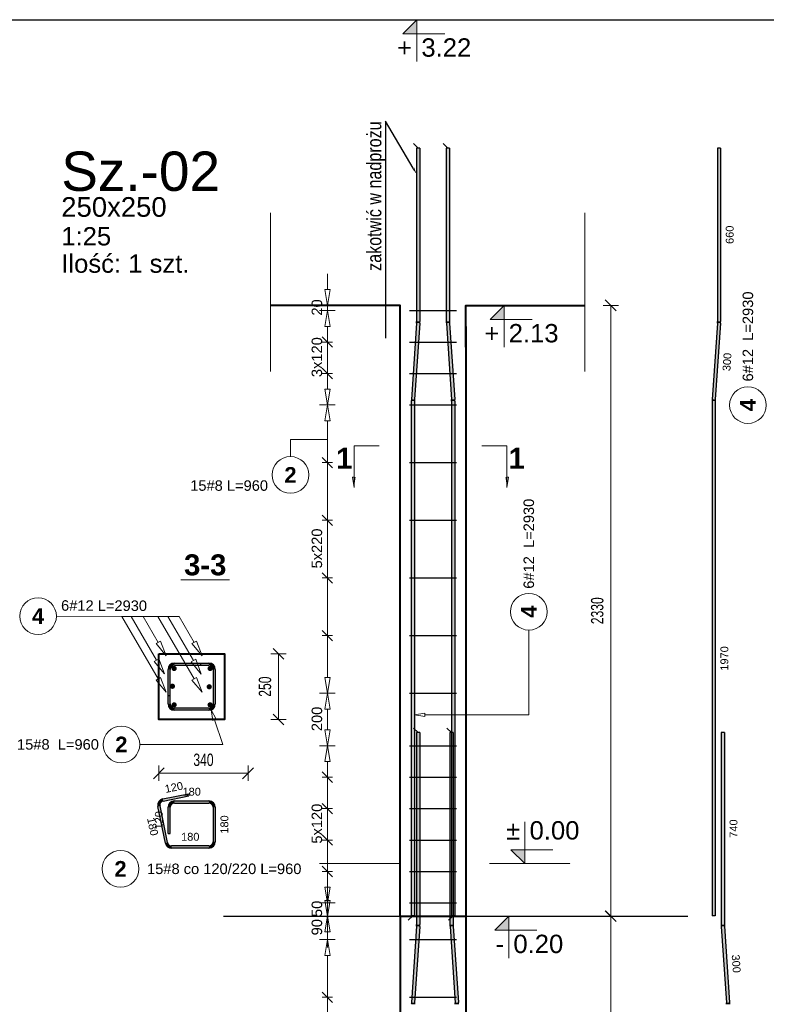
# Model space of a CAD drawing. Extents: x 3922 to 466978, y -142912 to 64503.
# Tile 6 of 62: x 378330 to 381177, y -127179 to -123422. Entities that reach past the tile are written whole.
import ezdxf
from ezdxf import colors
from ezdxf.entities.mleader import LeaderData, LeaderLine
from ezdxf.enums import TextEntityAlignment as Align
from ezdxf.math import Vec2, Vec3

# ---------------------------------------------------------------- set-up
doc = ezdxf.new("R2010")
doc.units = 0
doc.header["$LTSCALE"] = 10
doc.header["$MEASUREMENT"] = 0
doc.linetypes.add('HIDDEN', pattern=[0.375, 0.25, -0.125])
for name, color, linetype, lineweight in [('P-Linia3', 6, 'Continuous', 60), ('P-Opis', 1, 'Continuous', 18), ('P-Przerywana', 13, 'HIDDEN', 9), ('P-Wymiar', 254, 'Continuous', 9), ('RCAD_deskowanie', 3, 'Continuous', 40)]:
    doc.layers.add(name, color=color, linetype=linetype, lineweight=lineweight)
for name, color, linetype in [('RCAD_kształt pręta', 7, 'Continuous'), ('RCAD_opis kształtu pręta', 7, 'Continuous'), ('RCAD_opis rozkładu', 7, 'Continuous'), ('RCAD_pręt wyrzucony', 130, 'Continuous'), ('RCAD_pręty punktowe', 7, 'Continuous'), ('RCAD_rozkład pręta', 7, 'Continuous'), ('RCAD_symbole graficzne', 7, 'Continuous')]:
    doc.layers.add(name, color=color, linetype=linetype)
doc.styles.add('_Fd Opis', font='arial.ttf')
doc.styles.add('ROMANS', font='arial.ttf', dxfattribs={"width": 0.7})
doc.styles.add('style1', font='arial.ttf')
doc.styles.add('style3', font='arialbd.ttf')
doc.styles.add('style5', font='arialbd.ttf')
doc.dimstyles.new('A25', dxfattribs={"dimscale": 27, "dimtxt": 1.75, "dimasz": 0.06, "dimexe": 0, "dimexo": 0, "dimgap": 1, "dimtad": 1, "dimdec": 4, "dimrnd": 0.1, "dimdsep": 46, "dimtxsty": 'ROMANS', "dimblk": '[[[[[[[[', "dimcen": 2, "dimdle": 2, "dimse1": 1, "dimse2": 1, "dimclrd": 256, "dimclrt": 1, "dimadec": 0, "dimazin": 0, "dimtfac": 1, "dimtdec": 4, "dimtix": 1, "dimtmove": 2, "dimatfit": 3, "dimldrblk": '[[[[[[[[', "dimfxl": 0, "dimtvp": 0.6, "dimtolj": 1, "dimlwd": -1, "dimarcsym": 0})

# ---------------------------------------------------------------- blocks, each defined once
blk = doc.blocks.new('[[[[[[[[')
at = {"layer": 'P-Wymiar'}
for p, q in [((-12.7, -12.7), (12.7, 12.7)), ((0, 0), (-4.6, 0)), ((0, 18), (0, -18))]:
    blk.add_line(p, q, dxfattribs=at)
blk = doc.blocks.new('*D363')
at = {"layer": 'Defpoints', "color": 0, "transparency": 16777216}
for p in [(379088.9, -125841.6), (379316.4, -125841.6), (379088.9, -126091.6)]:
    blk.add_point(p, dxfattribs=at)
at = {"layer": 'P-Wymiar', "transparency": 16777216}
blk.add_line((379316.4, -126090), (379316.4, -125843.3), dxfattribs=at)
at = {"layer": 'P-Wymiar', "transparency": 16777216, "xscale": 1.62, "yscale": 1.62, "zscale": 1.62}
for p, rotation in [((379316.4, -125841.6), 90), ((379316.4, -126091.6), 270)]:
    blk.add_blockref('[[[[[[[[', p, dxfattribs=dict(at, rotation=rotation))
at = {"layer": 'P-Wymiar', "color": 1, "transparency": 16777216, "insert": (379265.3, -125966.6), "char_height": 47.25, "attachment_point": 5, "rotation": 90, "style": 'ROMANS'}
blk.add_mtext('\\A1;250', dxfattribs=at)
blk = doc.blocks.new('*D364')
at = {"layer": 'Defpoints', "color": 0, "transparency": 16777216}
for p in [(378860.6, -126001.6), (379200.6, -126001.6), (379200.6, -126297.2)]:
    blk.add_point(p, dxfattribs=at)
at = {"layer": 'P-Wymiar', "transparency": 16777216}
blk.add_line((378862.2, -126297.2), (379199, -126297.2), dxfattribs=at)
at = {"layer": 'P-Wymiar', "transparency": 16777216, "xscale": 1.62, "yscale": 1.62, "zscale": 1.62, "rotation": 180}
blk.add_blockref('[[[[[[[[', (378860.6, -126297.2), dxfattribs=at)
at = {"layer": 'P-Wymiar', "transparency": 16777216, "xscale": 1.62, "yscale": 1.62, "zscale": 1.62}
blk.add_blockref('[[[[[[[[', (379200.6, -126297.2), dxfattribs=at)
at = {"layer": 'P-Wymiar', "color": 1, "transparency": 16777216, "insert": (379030.6, -126246.1), "char_height": 47.25, "attachment_point": 5, "style": 'ROMANS'}
blk.add_mtext('\\A1;340', dxfattribs=at)
blk = doc.blocks.new('*D365')
at = {"layer": 'Defpoints', "color": 0, "transparency": 16777216}
for p in [(380260.4, -124512), (380583.7, -126842), (380583.7, -126842)]:
    blk.add_point(p, dxfattribs=at)
at = {"layer": 'P-Wymiar', "transparency": 16777216}
blk.add_line((380583.7, -124513.6), (380583.7, -126840.4), dxfattribs=at)
at = {"layer": 'P-Wymiar', "transparency": 16777216, "xscale": 1.62, "yscale": 1.62, "zscale": 1.62}
for p, rotation in [((380583.7, -124512), 90), ((380583.7, -126842), 270)]:
    blk.add_blockref('[[[[[[[[', p, dxfattribs=dict(at, rotation=rotation))
at = {"layer": 'P-Wymiar', "color": 1, "transparency": 16777216, "insert": (380532.5, -125677), "char_height": 47.25, "attachment_point": 5, "rotation": 90, "style": 'ROMANS'}
blk.add_mtext('\\A1;2330', dxfattribs=at)
blk = doc.blocks.new('*D477')
at = {"layer": 'Defpoints', "color": 0, "transparency": 16777216}
for p in [(380826, -126842), (380178.5, -129542), (380583.8, -129542)]:
    blk.add_point(p, dxfattribs=at)
at = {"layer": 'P-Wymiar', "transparency": 16777216}
blk.add_line((380583.8, -126843.6), (380583.8, -129540.4), dxfattribs=at)
at = {"layer": 'P-Wymiar', "transparency": 16777216, "xscale": 1.62, "yscale": 1.62, "zscale": 1.62}
for p, rotation in [((380583.8, -126842), 90), ((380583.8, -129542), 270)]:
    blk.add_blockref('[[[[[[[[', p, dxfattribs=dict(at, rotation=rotation))
at = {"layer": 'P-Wymiar', "color": 1, "transparency": 16777216, "insert": (380532.7, -128192), "char_height": 47.25, "attachment_point": 5, "rotation": 90, "style": 'ROMANS'}
blk.add_mtext('\\A1;2700', dxfattribs=at)

msp = doc.modelspace()

# ---------------------------------------------------------------- hatches: boundary and pattern name
at = {"layer": 'RCAD_kształt pręta'}
for points in [[(379843.55115, -123911.97622), (379855.55115, -123911.97622), (379855.55115, -124573.08136), (379843.55115, -124573.08136)], [(379956.61072, -123911.97622), (379968.61072, -123911.97622), (379968.61072, -124573.08136), (379956.61072, -124573.08136)], [(379843.34309, -124579.19763), (379855.31534, -124580.01314), (379835.47495, -124871.28657), (379823.50269, -124870.47107)], [(379956.84653, -124580.01314), (379968.81879, -124579.19763), (379988.65918, -124870.47107), (379976.68693, -124871.28657)], [(379823.26688, -124877.40284), (379835.26688, -124877.40284), (379835.26688, -126840.67669), (379823.26688, -126840.67669)], [(379976.89499, -124877.40284), (379988.89499, -124877.40284), (379988.89499, -126840.67669), (379976.89499, -126840.67669)], [(378919.57002, -125884.64691), (378919.57002, -125876.64691), (379051.57002, -125876.64691), (379051.57002, -125884.64691)], [(378919.57002, -125884.64691), (378919.57002, -125876.64691), (379019.57002, -125876.64691), (379019.57002, -125884.64691)], [(378903.57002, -126000.64691), (378895.57002, -126000.64691), (378895.57002, -125900.64691), (378903.57002, -125900.64691)], [(378903.57002, -126032.64691), (378895.57002, -126032.64691), (378895.57002, -125900.64691), (378903.57002, -125900.64691)], [(379067.57002, -125900.64691), (379075.57002, -125900.64691), (379075.57002, -126032.64691), (379067.57002, -126032.64691)], [(379051.57002, -126048.64691), (379051.57002, -126056.64691), (378919.57002, -126056.64691), (378919.57002, -126048.64691)], [(379843.55115, -126141.97767), (379855.55115, -126141.97767), (379855.55115, -126874.28789), (379843.55115, -126874.28789)], [(379970.58082, -126141.97767), (379982.58082, -126141.97767), (379982.58082, -126874.28789), (379970.58082, -126874.28789)], [(379843.34309, -126880.40416), (379855.31534, -126881.21966), (379835.47495, -127172.4931), (379823.50269, -127171.67759)], [(379970.81663, -126881.21966), (379982.78888, -126880.40416), (380002.62928, -127171.67759), (379990.65702, -127172.4931)]]:
    msp.add_hatch(color=4, dxfattribs=at).paths.add_polyline_path(points, flags=0)
h = msp.add_hatch(color=4, dxfattribs=at)
edge = h.paths.add_edge_path(flags=0)
edge.add_line((379855.31534, -124580.01314), (379843.34309, -124579.19763))
edge.add_arc((379753.55115, -124573.08136), 90, -3.89674277, 0)
edge.add_line((379843.55115, -124573.08136), (379855.55115, -124573.08136))
edge.add_arc((379753.55115, -124573.08136), 102, 356.10325723, 360, ccw=False)
h = msp.add_hatch(color=4, dxfattribs=at)
edge = h.paths.add_edge_path(flags=0)
edge.add_line((379956.61072, -124573.08136), (379968.61072, -124573.08136))
edge.add_arc((380058.61072, -124573.08136), 90, 180, 183.89674277)
edge.add_line((379968.81879, -124579.19763), (379956.84653, -124580.01314))
edge.add_arc((380058.61072, -124573.08136), 102, 540, 543.89674277, ccw=False)
h = msp.add_hatch(color=4, dxfattribs=at)
edge = h.paths.add_edge_path(flags=0)
edge.add_line((379823.50269, -124870.47107), (379835.47495, -124871.28657))
edge.add_arc((379925.26688, -124877.40284), 90, 176.10325723, 180)
edge.add_line((379835.26688, -124877.40284), (379823.26688, -124877.40284))
edge.add_arc((379925.26688, -124877.40284), 102, 536.10325723, 540, ccw=False)
h = msp.add_hatch(color=4, dxfattribs=at)
edge = h.paths.add_edge_path(flags=0)
edge.add_line((379988.89499, -124877.40284), (379976.89499, -124877.40284))
edge.add_arc((379886.89499, -124877.40284), 90, 0, 3.89674277)
edge.add_line((379976.68693, -124871.28657), (379988.65918, -124870.47107))
edge.add_arc((379886.89499, -124877.40284), 102, 360, 363.89674277, ccw=False)
h = msp.add_hatch(color=4, dxfattribs=at)
edge = h.paths.add_edge_path(flags=0)
edge.add_line((378919.57002, -125876.64691), (378919.57002, -125884.64691))
edge.add_arc((378919.57002, -125900.64691), 16, 90, 180)
edge.add_line((378903.57002, -125900.64691), (378895.57002, -125900.64691))
edge.add_arc((378919.57002, -125900.64691), 24, 450, 540, ccw=False)
h = msp.add_hatch(color=4, dxfattribs=at)
edge = h.paths.add_edge_path(flags=0)
edge.add_line((378919.57002, -125876.64691), (378919.57002, -125884.64691))
edge.add_arc((378919.57002, -125900.64691), 16, 90, 180)
edge.add_line((378903.57002, -125900.64691), (378895.57002, -125900.64691))
edge.add_arc((378919.57002, -125900.64691), 24, 450, 540, ccw=False)
h = msp.add_hatch(color=4, dxfattribs=at)
edge = h.paths.add_edge_path(flags=0)
edge.add_line((379075.57002, -125900.64691), (379067.57002, -125900.64691))
edge.add_arc((379051.57002, -125900.64691), 16, 0, 90)
edge.add_line((379051.57002, -125884.64691), (379051.57002, -125876.64691))
edge.add_arc((379051.57002, -125900.64691), 24, 360, 450, ccw=False)
h = msp.add_hatch(color=4, dxfattribs=at)
edge = h.paths.add_edge_path(flags=0)
edge.add_line((378895.57002, -126032.64691), (378903.57002, -126032.64691))
edge.add_arc((378919.57002, -126032.64691), 16, 180, 270)
edge.add_line((378919.57002, -126048.64691), (378919.57002, -126056.64691))
edge.add_arc((378919.57002, -126032.64691), 24, 540, 630, ccw=False)
h = msp.add_hatch(color=4, dxfattribs=at)
edge = h.paths.add_edge_path(flags=0)
edge.add_line((379051.57002, -126056.64691), (379051.57002, -126048.64691))
edge.add_arc((379051.57002, -126032.64691), 16, -90, 0)
edge.add_line((379067.57002, -126032.64691), (379075.57002, -126032.64691))
edge.add_arc((379051.57002, -126032.64691), 24, 270, 360, ccw=False)
h = msp.add_hatch(color=4, dxfattribs=at)
edge = h.paths.add_edge_path(flags=0)
edge.add_line((379855.31534, -126881.21966), (379843.34309, -126880.40416))
edge.add_arc((379753.55115, -126874.28789), 90, -3.89674277, 0)
edge.add_line((379843.55115, -126874.28789), (379855.55115, -126874.28789))
edge.add_arc((379753.55115, -126874.28789), 102, 356.10325723, 360, ccw=False)
h = msp.add_hatch(color=4, dxfattribs=at)
edge = h.paths.add_edge_path(flags=0)
edge.add_line((379970.58082, -126874.28789), (379982.58082, -126874.28789))
edge.add_arc((380072.58082, -126874.28789), 90, 180, 183.89674277)
edge.add_line((379982.78888, -126880.40416), (379970.81663, -126881.21966))
edge.add_arc((380072.58082, -126874.28789), 102, 540, 543.89674277, ccw=False)
h = msp.add_hatch(color=4, dxfattribs=at)
edge = h.paths.add_edge_path(flags=0)
edge.add_line((379823.50269, -127171.67759), (379835.47495, -127172.4931))
edge.add_arc((379925.26688, -127178.60937), 90, 176.10325723, 180)
edge.add_line((379835.26688, -127178.60937), (379823.26688, -127178.60937))
edge.add_arc((379925.26688, -127178.60937), 102, 536.10325723, 540, ccw=False)
h = msp.add_hatch(color=4, dxfattribs=at)
edge = h.paths.add_edge_path(flags=0)
edge.add_line((380002.86509, -127178.60937), (379990.86509, -127178.60937))
edge.add_arc((379900.86509, -127178.60937), 90, 0, 3.89674277)
edge.add_line((379990.65702, -127172.4931), (380002.62928, -127171.67759))
edge.add_arc((379900.86509, -127178.60937), 102, 360, 363.89674277, ccw=False)
at = {"layer": 'RCAD_pręt wyrzucony'}
for points in [[(380990.70505, -123911.97622), (381002.70505, -123911.97622), (381002.70505, -124573.08136), (380990.70505, -124573.08136)], [(380990.49699, -124579.19763), (381002.46924, -124580.01314), (380982.62885, -124871.28657), (380970.65659, -124870.47107)], [(380970.42078, -124877.40284), (380982.42078, -124877.40284), (380982.42078, -126840.67669), (380970.42078, -126840.67669)], [(381005.22992, -126141.97767), (381017.22992, -126141.97767), (381017.22992, -126874.28789), (381005.22992, -126874.28789)], [(378877.26939, -126402.98728), (378875.68004, -126395.14675), (378973.6867, -126375.27981), (378975.27605, -126383.12035)], [(378919.57002, -126410.58255), (378919.57002, -126402.58255), (379051.57002, -126402.58255), (379051.57002, -126410.58255)], [(378893.12905, -126561.76126), (378885.28852, -126563.35062), (378856.92651, -126423.43641), (378864.76704, -126421.84705)], [(378903.57002, -126526.58255), (378895.57002, -126526.58255), (378895.57002, -126426.58255), (378903.57002, -126426.58255)], [(379067.57002, -126426.58255), (379075.57002, -126426.58255), (379075.57002, -126558.58255), (379067.57002, -126558.58255)], [(379051.57002, -126574.58255), (379051.57002, -126582.58255), (378908.81012, -126582.58255), (378908.81012, -126574.58255)], [(381005.46573, -126881.21966), (381017.43799, -126880.40416), (381037.27838, -127171.67759), (381025.30613, -127172.4931)]]:
    msp.add_hatch(color=4, dxfattribs=at).paths.add_polyline_path(points, flags=0)
h = msp.add_hatch(color=4, dxfattribs=at)
edge = h.paths.add_edge_path(flags=0)
edge.add_line((381002.46924, -124580.01314), (380990.49699, -124579.19763))
edge.add_arc((380900.70505, -124573.08136), 90, -3.89674277, 0)
edge.add_line((380990.70505, -124573.08136), (381002.70505, -124573.08136))
edge.add_arc((380900.70505, -124573.08136), 102, 356.10325723, 360, ccw=False)
h = msp.add_hatch(color=4, dxfattribs=at)
edge = h.paths.add_edge_path(flags=0)
edge.add_line((380970.65659, -124870.47107), (380982.62885, -124871.28657))
edge.add_arc((381072.42078, -124877.40284), 90, 176.10325723, 180)
edge.add_line((380982.42078, -124877.40284), (380970.42078, -124877.40284))
edge.add_arc((381072.42078, -124877.40284), 102, 536.10325723, 540, ccw=False)
h = msp.add_hatch(color=4, dxfattribs=at)
edge = h.paths.add_edge_path(flags=0)
edge.add_line((378875.68004, -126395.14675), (378877.26939, -126402.98728))
edge.add_arc((378880.4481, -126418.66834), 16, 101.4591559, 191.4591559)
edge.add_line((378864.76704, -126421.84705), (378856.92651, -126423.43641))
edge.add_arc((378880.4481, -126418.66834), 24, 461.4591559, 551.4591559, ccw=False)
h = msp.add_hatch(color=4, dxfattribs=at)
edge = h.paths.add_edge_path(flags=0)
edge.add_line((378919.57002, -126402.58255), (378919.57002, -126410.58255))
edge.add_arc((378919.57002, -126426.58255), 16, 90, 180)
edge.add_line((378903.57002, -126426.58255), (378895.57002, -126426.58255))
edge.add_arc((378919.57002, -126426.58255), 24, 450, 540, ccw=False)
h = msp.add_hatch(color=4, dxfattribs=at)
edge = h.paths.add_edge_path(flags=0)
edge.add_line((379075.57002, -126426.58255), (379067.57002, -126426.58255))
edge.add_arc((379051.57002, -126426.58255), 16, 0, 90)
edge.add_line((379051.57002, -126410.58255), (379051.57002, -126402.58255))
edge.add_arc((379051.57002, -126426.58255), 24, 360, 450, ccw=False)
h = msp.add_hatch(color=4, dxfattribs=at)
edge = h.paths.add_edge_path(flags=0)
edge.add_line((379051.57002, -126582.58255), (379051.57002, -126574.58255))
edge.add_arc((379051.57002, -126558.58255), 16, -90, 0)
edge.add_line((379067.57002, -126558.58255), (379075.57002, -126558.58255))
edge.add_arc((379051.57002, -126558.58255), 24, 270, 360, ccw=False)
h = msp.add_hatch(color=4, dxfattribs=at)
edge = h.paths.add_edge_path(flags=0)
edge.add_line((378885.28852, -126563.35062), (378893.12905, -126561.76126))
edge.add_arc((378908.81012, -126558.58255), 16, -168.5408441, -90)
edge.add_line((378908.81012, -126574.58255), (378908.81012, -126582.58255))
edge.add_arc((378908.81012, -126558.58255), 24, 191.4591559, 270, ccw=False)
h = msp.add_hatch(color=4, dxfattribs=at)
edge = h.paths.add_edge_path(flags=0)
edge.add_line((381005.22992, -126874.28789), (381017.22992, -126874.28789))
edge.add_arc((381107.22992, -126874.28789), 90, 180, 183.89674277)
edge.add_line((381017.43799, -126880.40416), (381005.46573, -126881.21966))
edge.add_arc((381107.22992, -126874.28789), 102, 540, 543.89674277, ccw=False)
h = msp.add_hatch(color=4, dxfattribs=at)
edge = h.paths.add_edge_path(flags=0)
edge.add_line((381037.51419, -127178.60937), (381025.51419, -127178.60937))
edge.add_arc((380935.51419, -127178.60937), 90, 0, 3.89674277)
edge.add_line((381025.30613, -127172.4931), (381037.27838, -127171.67759))
edge.add_arc((380935.51419, -127178.60937), 102, 360, 363.89674277, ccw=False)
at = {"layer": 'RCAD_pręty punktowe'}
h = msp.add_hatch(color=1, dxfattribs=at)
edge = h.paths.add_edge_path(flags=0)
edge.add_arc((378918.60432, -125897.27438), 10, 0, 360)
h = msp.add_hatch(color=1, dxfattribs=at)
edge = h.paths.add_edge_path(flags=0)
edge.add_arc((379055.81251, -125897.27438), 10, 0, 360)
h = msp.add_hatch(color=1, dxfattribs=at)
edge = h.paths.add_edge_path(flags=0)
edge.add_arc((378912.14028, -125965.18299), 10, 0, 360)
h = msp.add_hatch(color=1, dxfattribs=at)
edge = h.paths.add_edge_path(flags=0)
edge.add_arc((379052.59708, -125967.09247), 10, 0, 360)
h = msp.add_hatch(color=1, dxfattribs=at)
edge = h.paths.add_edge_path(flags=0)
edge.add_arc((378918.68536, -126036.15004), 10, 0, 360)
h = msp.add_hatch(color=1, dxfattribs=at)
edge = h.paths.add_edge_path(flags=0)
edge.add_arc((379055.81251, -126036.15004), 10, 0, 360)
at = {"layer": 'RCAD_symbole graficzne'}
for points in [[(379790.57662, -123475.30956), (379843.90995, -123421.97622), (379843.90995, -123475.30956)], [(380123.56069, -124565.30956), (380176.89403, -124511.97622), (380176.89403, -124565.30956)], [(380203.13851, -126588.64289), (380256.47184, -126641.97622), (380256.47184, -126588.64289)], [(380141.40272, -126895.30956), (380194.73605, -126841.97622), (380194.73605, -126895.30956)]]:
    msp.add_hatch(color=1, dxfattribs=at).paths.add_polyline_path(points, flags=0)
at = {"layer": 'RCAD_symbole graficzne', "linetype": 'Continuous', "lineweight": 0}
for points in [[(379604.92025, -125207.2369), (379604.92025, -125167.2369), (379610.62211, -125167.2369)], [(380188.09625, -125207.2369), (380188.09625, -125167.2369), (380182.39438, -125167.2369)]]:
    msp.add_hatch(color=7, dxfattribs=at).paths.add_polyline_path(points, flags=0)

# ---------------------------------------------------------------- linework, layer by layer
for points in [[(379106.52594, -126841.97622), (380826.03044, -126841.97622)], [(379534.92804, -126841.97622), (380877.23384, -126841.97622)]]:
    msp.add_lwpolyline(points)
at = {"layer": 'Defpoints'}
for p in [(382161.86223, -123421.97622), (395642.50183, -123421.97622), (387560.31267, -123421.97622), (401040.95228, -123421.97622), (379203.68423, -123421.97622), (392684.32383, -123421.97622), (384602.13467, -123421.97622), (398082.77428, -123421.97622)]:
    msp.add_xline(p, (1, 0), dxfattribs=at)
at = {"layer": 'P-Przerywana', "color": 21}
for points in [[(379285.62731, -124159.3775), (379285.62731, -124764.78907)], [(380484.84028, -124159.3775), (380484.84028, -124764.78907)], [(379472.54412, -126641.97622), (379781.08094, -126641.97622)], [(380121.08094, -126641.97622), (380429.61775, -126641.97622)]]:
    msp.add_lwpolyline(points, dxfattribs=at)
at = {"layer": 'RCAD_deskowanie', "linetype": 'HIDDEN'}
for p, q in [((379781.08094, -126841.97622), (379781.08094, -129541.97622)), ((380031.08094, -126841.97622), (380031.08094, -129541.97622))]:
    msp.add_line(p, q, dxfattribs=at)
at = {"layer": 'RCAD_deskowanie'}
for points in [[(379781.08094, -126841.97622), (379781.08094, -124511.97622), (379285.62731, -124511.97622)], [(380031.08094, -124671.97622), (380031.08094, -124511.97622), (380484.84028, -124511.97622)], [(380031.08094, -124591.97622), (380031.08094, -126841.97622)], [(379781.08094, -126841.97622), (380031.08094, -126841.97622)]]:
    msp.add_lwpolyline(points, dxfattribs=at)
msp.add_lwpolyline([(378860.57002, -125841.64691), (379110.57002, -125841.64691), (379110.57002, -126091.64691), (378860.57002, -126091.64691)], close=True, dxfattribs=at)
at = {"layer": 'RCAD_kształt pręta', "color": 2, "lineweight": 5}
for p, q in [((379849.55115, -123911.97622), (379832.05115, -123894.47622)), ((379962.61072, -123911.97622), (379945.11072, -123894.47622)), ((379849.55115, -126141.97767), (379832.05115, -126124.47767)), ((379976.58082, -126141.97767), (379959.08082, -126124.47767)), ((379829.26688, -126840.67669), (379811.76688, -126858.17669)), ((379982.89499, -126840.67669), (379965.39499, -126858.17669))]:
    msp.add_line(p, q, dxfattribs=at)
at = {"layer": 'RCAD_kształt pręta', "color": 4}
for p, q in [((379843.55115, -123911.97622), (379843.55115, -124573.08136)), ((379855.55115, -123911.97622), (379843.55115, -123911.97622)), ((379855.55115, -123911.97622), (379855.55115, -124573.08136)), ((379956.61072, -123911.97622), (379956.61072, -124573.08136)), ((379968.61072, -123911.97622), (379956.61072, -123911.97622)), ((379968.61072, -123911.97622), (379968.61072, -124573.08136)), ((379843.34309, -124579.19763), (379823.50269, -124870.47107)), ((379855.31534, -124580.01314), (379835.47495, -124871.28657)), ((379956.84653, -124580.01314), (379976.68693, -124871.28657)), ((379968.81879, -124579.19763), (379988.65918, -124870.47107)), ((379823.26688, -124877.40284), (379823.26688, -126840.67669)), ((379835.26688, -124877.40284), (379835.26688, -126840.67669)), ((379976.89499, -124877.40284), (379976.89499, -126840.67669)), ((379988.89499, -124877.40284), (379988.89499, -126840.67669)), ((378919.57002, -125876.64691), (379051.57002, -125876.64691)), ((378919.57002, -125876.64691), (379019.57002, -125876.64691)), ((378919.57002, -125884.64691), (379051.57002, -125884.64691)), ((378919.57002, -125884.64691), (379019.57002, -125884.64691)), ((379019.57002, -125876.64691), (379019.57002, -125884.64691)), ((378895.57002, -126000.64691), (378895.57002, -125900.64691)), ((378895.57002, -126032.64691), (378895.57002, -125900.64691)), ((378903.57002, -126000.64691), (378903.57002, -125900.64691)), ((378903.57002, -126032.64691), (378903.57002, -125900.64691)), ((379067.57002, -125900.64691), (379067.57002, -126032.64691)), ((379075.57002, -125900.64691), (379075.57002, -126032.64691)), ((378895.57002, -126000.64691), (378903.57002, -126000.64691)), ((379051.57002, -126048.64691), (378919.57002, -126048.64691)), ((379051.57002, -126056.64691), (378919.57002, -126056.64691)), ((379843.55115, -126141.97767), (379843.55115, -126874.28789)), ((379855.55115, -126141.97767), (379843.55115, -126141.97767)), ((379855.55115, -126141.97767), (379855.55115, -126874.28789)), ((379970.58082, -126141.97767), (379970.58082, -126874.28789)), ((379982.58082, -126141.97767), (379970.58082, -126141.97767)), ((379982.58082, -126141.97767), (379982.58082, -126874.28789)), ((379835.26688, -126840.67669), (379823.26688, -126840.67669)), ((379988.89499, -126840.67669), (379976.89499, -126840.67669)), ((379843.34309, -126880.40416), (379823.50269, -127171.67759)), ((379855.31534, -126881.21966), (379835.47495, -127172.4931)), ((379970.81663, -126881.21966), (379990.65702, -127172.4931)), ((379982.78888, -126880.40416), (380002.62928, -127171.67759))]:
    msp.add_line(p, q, dxfattribs=at)
for centre, radius, start, end in [((379753.55115, -124573.08136), 90, 356.10325723, 0), ((379753.55115, -124573.08136), 102, 356.10325723, 360), ((380058.61072, -124573.08136), 102, 180, 183.89674277), ((380058.61072, -124573.08136), 90, 180, 183.89674277), ((379925.26688, -124877.40284), 102, 176.10325723, 180), ((379886.89499, -124877.40284), 102, 360, 3.89674277), ((379925.26688, -124877.40284), 90, 176.10325723, 180), ((379886.89499, -124877.40284), 90, 360, 3.89674277), ((378919.57002, -125900.64691), 24, 90, 180), ((378919.57002, -125900.64691), 24, 90, 180), ((378919.57002, -125900.64691), 16, 90, 180), ((378919.57002, -125900.64691), 16, 90, 180), ((379051.57002, -125900.64691), 24, 360, 90), ((379051.57002, -125900.64691), 16, 360, 90), ((378919.57002, -126032.64691), 24, 180, 270), ((378919.57002, -126032.64691), 16, 180, 270), ((379051.57002, -126032.64691), 16, 270, 360), ((379051.57002, -126032.64691), 24, 270, 0), ((379753.55115, -126874.28789), 90, 356.10325723, 0), ((379753.55115, -126874.28789), 102, 356.10325723, 360), ((380072.58082, -126874.28789), 102, 180, 183.89674277), ((380072.58082, -126874.28789), 90, 180, 183.89674277), ((379925.26688, -127178.60937), 102, 176.10325723, 180), ((379925.26688, -127178.60937), 90, 176.10325723, 180), ((379900.86509, -127178.60937), 90, 360, 3.89674277), ((379900.86509, -127178.60937), 102, 360, 3.89674277)]:
    msp.add_arc(centre, radius, start, end, dxfattribs=at)
at = {"layer": 'RCAD_opis kształtu pręta', "color": 8, "lineweight": 0}
for p, q in [((380271.594, -125800.32384), (380271.594, -125750.67964)), ((380271.594, -126074.07287), (380271.594, -125800.32384)), ((379065.88865, -126095.37985), (379059.30607, -126055.36593)), ((379059.30607, -126055.36593), (379078.51032, -126091.08204)), ((379835.26688, -126074.07287), (379875.26688, -126067.4062)), ((379875.26688, -126080.73953), (379875.26688, -126067.4062)), ((379065.88865, -126095.37985), (379078.51032, -126091.08204)), ((379104.23321, -126187.3067), (379072.19948, -126093.23095)), ((379875.26688, -126080.73953), (379835.26688, -126074.07287)), ((380271.594, -126074.07287), (379875.26688, -126074.07287)), ((379104.23321, -126187.3067), (378787.40291, -126187.3067))]:
    msp.add_line(p, q, dxfattribs=at)
for centre in [(380271.594, -125680.67964), (378717.40291, -126187.3067)]:
    msp.add_circle(centre, 70, dxfattribs=at)
at = {"layer": 'RCAD_opis rozkładu', "color": 8, "lineweight": 0}
for p, q in [((379503.15698, -124391.97622), (379503.15698, -124451.97622)), ((379503.15698, -124511.97622), (379493.15698, -124451.97622)), ((379513.15698, -124451.97622), (379493.15698, -124451.97622)), ((379513.15698, -124451.97622), (379503.15698, -124511.97622)), ((379473.15698, -124511.97622), (379533.15698, -124511.97622)), ((379473.15698, -124531.97622), (379533.15698, -124531.97622)), ((379493.15698, -124591.97622), (379503.15698, -124531.97622)), ((379503.15698, -124531.97622), (379503.15698, -124511.97622)), ((379503.15698, -124531.97622), (379513.15698, -124591.97622)), ((379493.15698, -124591.97622), (379513.15698, -124591.97622)), ((379503.15698, -124651.97622), (379503.15698, -124591.97622)), ((379523.15698, -124671.97622), (379483.15698, -124631.97622)), ((379483.15698, -124651.97622), (379523.15698, -124651.97622)), ((379503.15698, -124771.97622), (379503.15698, -124651.97622)), ((379503.15698, -124651.97622), (379503.15698, -124771.97622)), ((379483.15698, -124751.97622), (379523.15698, -124791.97622)), ((379483.15698, -124771.97622), (379523.15698, -124771.97622)), ((379503.15698, -124771.97622), (379503.15698, -124831.97622)), ((379503.15698, -124891.97622), (379493.15698, -124831.97622)), ((379513.15698, -124831.97622), (379493.15698, -124831.97622)), ((379513.15698, -124831.97622), (379503.15698, -124891.97622)), ((379473.15698, -124891.97622), (379533.15698, -124891.97622)), ((379473.15698, -124891.97622), (379533.15698, -124891.97622)), ((379493.15698, -124951.97622), (379503.15698, -124891.97622)), ((379503.15698, -124891.97622), (379513.15698, -124951.97622)), ((379493.15698, -124951.97622), (379513.15698, -124951.97622)), ((379503.15698, -125111.97622), (379503.15698, -124951.97622)), ((379362.37203, -125024.30378), (379503.15698, -125024.30378)), ((379362.37203, -125024.30378), (379362.37203, -125088.99432)), ((379523.15698, -125131.97622), (379483.15698, -125091.97622)), ((379483.15698, -125111.97622), (379523.15698, -125111.97622)), ((379503.15698, -125331.97622), (379503.15698, -125111.97622)), ((379523.15698, -125351.97622), (379483.15698, -125311.97622)), ((379483.15698, -125331.97622), (379523.15698, -125331.97622)), ((379503.15698, -125441.97622), (379503.15698, -125331.97622)), ((379503.15698, -125441.97622), (379503.15698, -125551.97622)), ((379483.15698, -125531.97622), (379523.15698, -125571.97622)), ((379483.15698, -125551.97622), (379523.15698, -125551.97622)), ((379503.15698, -125551.97622), (379503.15698, -125771.97622)), ((378719.444, -125698.42161), (378469.67494, -125697.83115)), ((378719.444, -125698.42161), (378858.24352, -125936.48334)), ((378719.444, -125698.42161), (378938.17842, -125699.5145)), ((378754.37732, -125698.59615), (378851.69844, -125865.51629)), ((378800.56936, -125698.82695), (378858.16248, -125797.60768)), ((378856.97178, -125699.10876), (378995.37067, -125936.48334)), ((378894.12792, -125699.2944), (378992.15524, -125867.42577)), ((378938.17842, -125699.5145), (378995.37067, -125797.60768)), ((379483.15698, -125751.97622), (379523.15698, -125791.97622)), ((379483.15698, -125771.97622), (379523.15698, -125771.97622)), ((379503.15698, -125771.97622), (379503.15698, -125931.97622)), ((378866.80138, -125792.57086), (378849.52359, -125802.6445)), ((378888.3834, -125849.44103), (378849.52359, -125802.6445)), ((378866.80138, -125792.57086), (378888.3834, -125849.44103)), ((379004.00957, -125792.57086), (378986.73178, -125802.6445)), ((379025.59159, -125849.44103), (378986.73178, -125802.6445)), ((379004.00957, -125792.57086), (379025.59159, -125849.44103)), ((378860.33733, -125860.47947), (378843.05955, -125870.55311)), ((378881.91936, -125917.34964), (378843.05955, -125870.55311)), ((378860.33733, -125860.47947), (378881.91936, -125917.34964)), ((379000.79413, -125862.38895), (378983.51635, -125872.46259)), ((379022.37616, -125919.25912), (378983.51635, -125872.46259)), ((379000.79413, -125862.38895), (379022.37616, -125919.25912)), ((378866.88242, -125931.44652), (378849.60463, -125941.52016)), ((378888.46444, -125988.31669), (378849.60463, -125941.52016)), ((378866.88242, -125931.44652), (378888.46444, -125988.31669)), ((379004.00957, -125931.44652), (378986.73178, -125941.52016)), ((379025.59159, -125988.31669), (378986.73178, -125941.52016)), ((379004.00957, -125931.44652), (379025.59159, -125988.31669)), ((379503.15698, -125991.97622), (379493.15698, -125931.97622)), ((379513.15698, -125931.97622), (379493.15698, -125931.97622)), ((379513.15698, -125931.97622), (379503.15698, -125991.97622)), ((379473.15698, -125991.97622), (379533.15698, -125991.97622)), ((379473.15698, -125991.97622), (379533.15698, -125991.97622)), ((379493.15698, -126051.97622), (379503.15698, -125991.97622)), ((379503.15698, -125991.97622), (379513.15698, -126051.97622)), ((379493.15698, -126051.97622), (379513.15698, -126051.97622)), ((379503.15698, -126091.97622), (379503.15698, -126051.97622)), ((379503.15698, -126091.97622), (379503.15698, -126131.97622)), ((379503.15698, -126191.97622), (379493.15698, -126131.97622)), ((379513.15698, -126131.97622), (379493.15698, -126131.97622)), ((379513.15698, -126131.97622), (379503.15698, -126191.97622)), ((379473.15698, -126191.97622), (379533.15698, -126191.97622)), ((379473.15698, -126191.97622), (379533.15698, -126191.97622)), ((379493.15698, -126251.97622), (379503.15698, -126191.97622)), ((379503.15698, -126191.97622), (379513.15698, -126251.97622)), ((379493.15698, -126251.97622), (379513.15698, -126251.97622)), ((379503.15698, -126311.97622), (379503.15698, -126251.97622)), ((379523.15698, -126331.97622), (379483.15698, -126291.97622)), ((379483.15698, -126311.97622), (379523.15698, -126311.97622)), ((379503.15698, -126431.97622), (379503.15698, -126311.97622)), ((379523.15698, -126451.97622), (379483.15698, -126411.97622)), ((379483.15698, -126431.97622), (379523.15698, -126431.97622)), ((379503.15698, -126491.97622), (379503.15698, -126431.97622)), ((379503.15698, -126491.97622), (379503.15698, -126551.97622)), ((379483.15698, -126531.97622), (379523.15698, -126571.97622)), ((379483.15698, -126551.97622), (379523.15698, -126551.97622)), ((379503.15698, -126551.97622), (379503.15698, -126671.97622)), ((379483.15698, -126651.97622), (379523.15698, -126691.97622)), ((379483.15698, -126671.97622), (379523.15698, -126671.97622)), ((379503.15698, -126671.97622), (379503.15698, -126731.97622)), ((379503.15698, -126791.97622), (379493.15698, -126731.97622)), ((379513.15698, -126731.97622), (379493.15698, -126731.97622)), ((379503.15698, -126721.97622), (379503.15698, -126781.97622)), ((379513.15698, -126731.97622), (379503.15698, -126791.97622)), ((379503.15698, -126841.97622), (379493.15698, -126781.97622)), ((379513.15698, -126781.97622), (379493.15698, -126781.97622)), ((379513.15698, -126781.97622), (379503.15698, -126841.97622)), ((379473.15698, -126791.97622), (379533.15698, -126791.97622)), ((379503.15698, -126791.97622), (379503.15698, -126841.97622)), ((379473.15698, -126841.97622), (379533.15698, -126841.97622)), ((379473.15698, -126841.97622), (379533.15698, -126841.97622)), ((379493.15698, -126901.97622), (379503.15698, -126841.97622)), ((379503.15698, -126841.97622), (379513.15698, -126901.97622)), ((379503.15698, -126931.97622), (379503.15698, -126841.97622)), ((379473.15698, -126931.97622), (379533.15698, -126931.97622)), ((379493.15698, -126901.97622), (379513.15698, -126901.97622)), ((379493.15698, -126991.97622), (379503.15698, -126931.97622)), ((379503.15698, -126961.97622), (379503.15698, -126901.97622)), ((379503.15698, -126931.97622), (379513.15698, -126991.97622)), ((379493.15698, -126991.97622), (379513.15698, -126991.97622)), ((379503.15698, -127151.97622), (379503.15698, -126991.97622)), ((379523.15698, -127171.97622), (379483.15698, -127131.97622)), ((379483.15698, -127151.97622), (379523.15698, -127151.97622)), ((379503.15698, -127371.97622), (379503.15698, -127151.97622))]:
    msp.add_line(p, q, dxfattribs=at)
for centre in [(379362.37203, -125158.99432), (378399.67513, -125697.66567)]:
    msp.add_circle(centre, 70, dxfattribs=at)
at = {"layer": 'RCAD_pręt wyrzucony', "color": 4}
for p, q in [((380990.70505, -123911.97622), (380990.70505, -124573.08136)), ((381002.70505, -123911.97622), (380990.70505, -123911.97622)), ((381002.70505, -123911.97622), (381002.70505, -124573.08136)), ((380990.49699, -124579.19763), (380970.65659, -124870.47107)), ((381002.46924, -124580.01314), (380982.62885, -124871.28657)), ((380970.42078, -124877.40284), (380970.42078, -126840.67669)), ((380982.42078, -124877.40284), (380982.42078, -126840.67669)), ((381005.22992, -126141.97767), (381005.22992, -126874.28789)), ((381017.22992, -126141.97767), (381005.22992, -126141.97767)), ((381017.22992, -126141.97767), (381017.22992, -126874.28789)), ((378875.68004, -126395.14675), (378973.6867, -126375.27981)), ((378877.26939, -126402.98728), (378975.27605, -126383.12035)), ((378919.57002, -126402.58255), (379051.57002, -126402.58255)), ((378919.57002, -126410.58255), (379051.57002, -126410.58255)), ((378973.6867, -126375.27981), (378975.27605, -126383.12035)), ((378885.28852, -126563.35062), (378856.92651, -126423.43641)), ((378893.12905, -126561.76126), (378864.76704, -126421.84705)), ((378895.57002, -126526.58255), (378895.57002, -126426.58255)), ((378903.57002, -126526.58255), (378903.57002, -126426.58255)), ((379067.57002, -126426.58255), (379067.57002, -126558.58255)), ((379075.57002, -126426.58255), (379075.57002, -126558.58255)), ((378895.57002, -126526.58255), (378903.57002, -126526.58255)), ((379051.57002, -126574.58255), (378908.81012, -126574.58255)), ((379051.57002, -126582.58255), (378908.81012, -126582.58255)), ((380982.42078, -126840.67669), (380970.42078, -126840.67669)), ((381005.46573, -126881.21966), (381025.30613, -127172.4931)), ((381017.43799, -126880.40416), (381037.27838, -127171.67759))]:
    msp.add_line(p, q, dxfattribs=at)
at = {"layer": 'RCAD_pręt wyrzucony', "color": 8, "lineweight": 0}
for centre in [(381107.12878, -124892.39162), (378714.22284, -126661.97622)]:
    msp.add_circle(centre, 70, dxfattribs=at)
at = {"layer": 'RCAD_pręt wyrzucony', "color": 4}
for centre, radius, start, end in [((380900.70505, -124573.08136), 90, 356.10325723, 0), ((380900.70505, -124573.08136), 102, 356.10325723, 360), ((381072.42078, -124877.40284), 102, 176.10325723, 180), ((381072.42078, -124877.40284), 90, 176.10325723, 180), ((378880.4481, -126418.66834), 24, 101.4591559, 191.4591559), ((378880.4481, -126418.66834), 16, 101.4591559, 191.4591559), ((378919.57002, -126426.58255), 24, 90, 180), ((378919.57002, -126426.58255), 16, 90, 180), ((379051.57002, -126426.58255), 24, 360, 90), ((379051.57002, -126426.58255), 16, 360, 90), ((379051.57002, -126558.58255), 16, 270, 360), ((379051.57002, -126558.58255), 24, 270, 0), ((378908.81012, -126558.58255), 24, 191.4591559, 270), ((378908.81012, -126558.58255), 16, 191.4591559, 270), ((381107.22992, -126874.28789), 102, 180, 183.89674277), ((381107.22992, -126874.28789), 90, 180, 183.89674277), ((380935.51419, -127178.60937), 90, 360, 3.89674277), ((380935.51419, -127178.60937), 102, 360, 3.89674277)]:
    msp.add_arc(centre, radius, start, end, dxfattribs=at)
at = {"layer": 'RCAD_rozkład pręta', "color": 7, "linetype": 'ByBlock', "lineweight": 30}
for p, q in [((379816.08094, -124531.97622), (379996.08094, -124531.97622)), ((379816.08094, -124651.97622), (379996.08094, -124651.97622)), ((379816.08094, -124771.97622), (379996.08094, -124771.97622)), ((379816.08094, -124891.97622), (379996.08094, -124891.97622)), ((379816.08094, -125111.97622), (379996.08094, -125111.97622)), ((379816.08094, -125331.97622), (379996.08094, -125331.97622)), ((379816.08094, -125551.97622), (379996.08094, -125551.97622)), ((379816.08094, -125771.97622), (379996.08094, -125771.97622)), ((379816.08094, -125991.97622), (379996.08094, -125991.97622)), ((379816.08094, -126191.97622), (379996.08094, -126191.97622)), ((379816.08094, -126311.97622), (379996.08094, -126311.97622)), ((379816.08094, -126431.97622), (379996.08094, -126431.97622)), ((379816.08094, -126551.97622), (379996.08094, -126551.97622)), ((379816.08094, -126671.97622), (379996.08094, -126671.97622)), ((379816.08094, -126791.97622), (379996.08094, -126791.97622)), ((379816.08094, -126931.97622), (379996.08094, -126931.97622)), ((379816.08094, -127151.97622), (379996.08094, -127151.97622))]:
    msp.add_line(p, q, dxfattribs=at)
at = {"layer": 'RCAD_symbole graficzne', "color": 1, "lineweight": 0}
for p, q in [((379923.90995, -123421.97622), (379763.90995, -123421.97622)), ((379790.57662, -123475.30956), (379843.90995, -123421.97622)), ((379843.90995, -123421.97622), (379843.90995, -123581.97622)), ((379950.57662, -123475.30956), (379790.57662, -123475.30956)), ((380256.89403, -124511.97622), (380096.89403, -124511.97622)), ((380123.56069, -124565.30956), (380176.89403, -124511.97622)), ((380176.89403, -124511.97622), (380176.89403, -124671.97622)), ((380283.56069, -124565.30956), (380123.56069, -124565.30956)), ((380256.47184, -126641.97622), (380256.47184, -126481.97622)), ((380363.13851, -126588.64289), (380203.13851, -126588.64289)), ((380203.13851, -126588.64289), (380256.47184, -126641.97622)), ((380336.47184, -126641.97622), (380176.47184, -126641.97622)), ((380274.73605, -126841.97622), (380114.73605, -126841.97622)), ((380141.40272, -126895.30956), (380194.73605, -126841.97622)), ((380194.73605, -126841.97622), (380194.73605, -127001.97622)), ((380301.40272, -126895.30956), (380141.40272, -126895.30956))]:
    msp.add_line(p, q, dxfattribs=at)
at = {"layer": 'RCAD_symbole graficzne', "color": 7, "linetype": 'Continuous', "lineweight": 0}
for p, q in [((379604.92025, -125047.2369), (379700.92025, -125047.2369)), ((379604.92025, -125207.2369), (379604.92025, -125047.2369)), ((380188.09625, -125047.2369), (380092.09625, -125047.2369)), ((380188.09625, -125207.2369), (380188.09625, -125047.2369)), ((379604.92025, -125167.2369), (379599.21839, -125167.2369)), ((379604.92025, -125207.2369), (379599.21839, -125167.2369)), ((380188.09625, -125167.2369), (380193.79811, -125167.2369)), ((380188.09625, -125207.2369), (380193.79811, -125167.2369))]:
    msp.add_line(p, q, dxfattribs=at)
at = {"layer": 'RCAD_symbole graficzne', "color": 0, "lineweight": 0}
msp.add_line((378944.63024, -125559.69763), (379129.83079, -125559.69763), dxfattribs=at)

# ---------------------------------------------------------------- texts
at = {"layer": 'P-Linia3', "style": '_Fd Opis'}
msp.add_text('Sz.-02', height=150, dxfattribs=at).set_placement((378790.95208, -124000.02892), align=Align.MIDDLE)
at = {"layer": 'P-Linia3', "color": 3, "style": '_Fd Opis'}
msp.add_text('250x250', height=75, dxfattribs=at).set_placement((378689.14444, -124136.39551), align=Align.MIDDLE)
at = {"layer": 'P-Linia3', "char_height": 70, "attachment_point": 1, "style": '_Fd Opis'}
for s, insert in [('1:25', (378488.13831, -124213.32642)), ('Ilość: 1 szt.', (378488.13831, -124317.48674))]:
    msp.add_mtext(s, dxfattribs=dict(at, insert=insert))
at = {"layer": 'RCAD_opis kształtu pręta', "color": 1, "attachment_point": 5, "rotation": 90}
for s, insert, char_height, style in [('6#12  L=2930', (380271.594, -125421.37541), 40, 'style1'), ('4', (380271.594, -125680.67964), 60, 'style3')]:
    msp.add_mtext(s, dxfattribs=dict(at, insert=insert, char_height=char_height, style=style))
at = {"layer": 'RCAD_opis kształtu pręta', "color": 1, "attachment_point": 5}
for s, insert, char_height, style in [('15#8  L=960', (378475.62938, -126187.3067), 40, 'style1'), ('2', (378717.40291, -126187.3067), 60, 'style3')]:
    msp.add_mtext(s, dxfattribs=dict(at, insert=insert, char_height=char_height, style=style))
at = {"layer": 'RCAD_opis rozkładu', "color": 2, "char_height": 40, "style": 'style1'}
for s, insert, attachment_point, rotation in [('20', (379483.5799, -124550.89846), 7, 90), ('3x120', (379483.59354, -124785.5915), 7, 90), ('5x220', (379483.5799, -125515.60515), 7, 90), ('6#12 L=2930', (378651.33807, -125657.72707), 5, 359.8275742), ('200', (379483.5799, -126136.43734), 7, 90), ('5x120', (379483.5799, -126565.60515), 7, 90), ('50', (379483.5799, -126845.5574), 7, 90), ('90', (379483.5799, -126915.5574), 7, 90)]:
    msp.add_mtext(s, dxfattribs=dict(at, insert=insert, attachment_point=attachment_point, rotation=rotation))
at = {"layer": 'RCAD_opis rozkładu', "color": 1, "insert": (379362.37203, -125158.99432), "char_height": 60, "attachment_point": 5, "style": 'style3'}
msp.add_mtext('2', dxfattribs=at)
at = {"layer": 'RCAD_opis rozkładu', "color": 2, "insert": (379128.36112, -125199.67645), "char_height": 40, "attachment_point": 5, "style": 'style1'}
msp.add_mtext('15#8 L=960', dxfattribs=at)
at = {"layer": 'RCAD_opis rozkładu', "color": 1, "insert": (378399.67513, -125697.66567), "char_height": 60, "attachment_point": 5, "rotation": 359.8275742, "style": 'style3'}
msp.add_mtext('4', dxfattribs=at)
at = {"layer": 'RCAD_pręt wyrzucony', "color": 1, "attachment_point": 5}
for s, insert, char_height, rotation, style in [('660', (381037.70505, -124242.52879), 30, 90, 'style1'), ('300', (381027.46813, -124728.0284), 30, 86.10325723, 'style1'), ('4', (381107.12878, -124892.39162), 60, 90, 'style3'), ('1970', (381017.42078, -125859.03976), 30, 90, 'style1'), ('120', (378917.72994, -126350.91095), 30, 11.4591559, 'style1'), ('120', (378860.57002, -126476.58255), 30, 90, 'style1'), ('180', (378836.80518, -126500.34694), 30, 281.4591559, 'style1'), ('180', (379110.57002, -126492.58255), 30, 90, 'style1'), ('740', (381052.22992, -126508.13278), 30, 90, 'style1'), ('300', (381062.27727, -127023.66233), 30, 273.89674277, 'style1')]:
    msp.add_mtext(s, dxfattribs=dict(at, insert=insert, char_height=char_height, rotation=rotation, style=style))
at = {"layer": 'RCAD_pręt wyrzucony', "color": 2, "insert": (381107.12878, -124802.39162), "char_height": 40, "attachment_point": 4, "rotation": 90, "style": 'style1'}
msp.add_mtext('6#12  L=2930', dxfattribs=at)
at = {"layer": 'RCAD_pręt wyrzucony', "color": 1, "attachment_point": 5}
for s, insert, char_height, style in [('180', (378985.57002, -126367.58255), 30, 'style1'), ('180', (378980.19007, -126539.58255), 30, 'style1'), ('2', (378714.22284, -126661.97622), 60, 'style3')]:
    msp.add_mtext(s, dxfattribs=dict(at, insert=insert, char_height=char_height, style=style))
at = {"layer": 'RCAD_pręt wyrzucony', "color": 2, "insert": (379109.80265, -126661.97622), "char_height": 40, "attachment_point": 5, "style": 'style1'}
msp.add_mtext('15#8 co 120/220 L=960', dxfattribs=at)
at = {"layer": 'RCAD_symbole graficzne', "color": 2, "style": 'style1'}
for s, p in [('+', (379826.13217, -123493.08733)), ('+', (380159.11625, -124583.08733)), ('-', (380176.95828, -126913.08733))]:
    msp.add_text(s, height=70, dxfattribs=at).set_placement(p, align=Align.TOP_RIGHT)
for s, p in [('3.22 ', (379861.68773, -123493.08733)), ('2.13 ', (380194.6718, -124583.08733)), ('0.20 ', (380212.51383, -126913.08733))]:
    msp.add_text(s, height=70, dxfattribs=at).set_placement(p, align=Align.TOP_LEFT)
msp.add_text('±', height=70, dxfattribs=at).set_placement((380238.69406, -126570.86511), align=Align.BOTTOM_RIGHT)
msp.add_text('0.00 ', height=70, dxfattribs=at).set_placement((380274.24962, -126570.86511), align=Align.BOTTOM_LEFT)
at = {"layer": 'RCAD_symbole graficzne', "color": 73, "char_height": 80, "attachment_point": 5, "style": 'style5'}
for s, insert in [('1', (379567.62694, -125095.43336)), ('1', (380225.38956, -125095.43336)), ('3-3', (379037.23051, -125502.51346))]:
    msp.add_mtext(s, dxfattribs=dict(at, insert=insert))

# ---------------------------------------------------------------- dimensions: what is measured, and where the dimension line sits
at = {"layer": 'P-Wymiar', "color": 21}
dim = msp.add_linear_dim(base=(380583.6738, -126841.97622), p1=(380260.35469, -124511.97622), p2=(380583.6738, -126841.97622), angle=90, dimstyle='A25', override={"dimtmove": 0, "dimfxl": 0.18, "dimfxlon": 1}, dxfattribs=at)
dim.commit()
dim.dimension.update_dxf_attribs({"geometry": '*D365', "text_midpoint": (380532.53312, -125676.97622)})
at = {"layer": 'P-Wymiar'}
dim = msp.add_linear_dim(base=(379316.44614, -125841.64691), p1=(379088.88112, -126091.64691), p2=(379088.88112, -125841.64691), angle=90, dimstyle='A25', dxfattribs=at)
dim.commit()
dim.dimension.update_dxf_attribs({"geometry": '*D363', "text_midpoint": (379265.32157, -125966.64691)})
dim = msp.add_linear_dim(base=(379200.57002, -126297.21078), p1=(378860.57002, -126001.60064), p2=(379200.57002, -126001.60064), dimstyle='A25', dxfattribs=at)
dim.commit()
dim.dimension.update_dxf_attribs({"geometry": '*D364', "text_midpoint": (379030.57002, -126246.07009)})
dim = msp.add_linear_dim(base=(380583.8226, -129541.97622), p1=(380826.03044, -126841.97622), p2=(380178.48654, -129541.97622), angle=90, dimstyle='A25', override={"dimfxl": 0.18, "dimfxlon": 1}, dxfattribs=at)
dim.commit()
dim.dimension.update_dxf_attribs({"geometry": '*D477', "text_midpoint": (380532.69802, -128191.97622)})

# ---------------------------------------------------------------- leaders
at = {"layer": 'P-Opis'}
ml = msp.add_multileader_mtext('Standard', dxfattribs=at)
ml.set_content('{\\W0.8;zakotwić w nadprożu}', color=256, style='_Fd Opis')
ml.set_leader_properties()
ml.build(insert=Vec2(0, 0))
ml.multileader.update_dxf_attribs({"has_dogleg": 0, "text_left_attachment_type": 6, "text_right_attachment_type": 6, "arrow_head_size": 25})
ctx = ml.context
ctx.base_point, ctx.char_height, ctx.arrow_head_size, ctx.landing_gap_size, ctx.plane_origin, ctx.plane_x_axis, ctx.plane_y_axis = Vec3(379724.17879, -124375.32099), 55, 25, 0.5, Vec3(380019.19494, -124503.86235), Vec3(0, 1), Vec3(-1, 0)
ctx.left_attachment, ctx.right_attachment, ctx.text_align_type = 6, 6, 2
notes = []
notes.append((ctx, [(1, (1, 1, 0), (379724.17879, -123496.60468), (0, -1), 312.76951, [(1, [(379843.55115, -124010.53163)], 0, [])])]))
ctx.mtext.insert, ctx.mtext.text_direction, ctx.mtext.rotation, ctx.mtext.alignment, ctx.mtext.line_spacing_factor, ctx.mtext.line_spacing_style = Vec3(379653.90935, -123809.8742), Vec3(0, 1), 1.5707963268, 3, 0.914286, 2
for ctx, leaders in notes:
    for number, flags, end, landing, length, lines in leaders:
        leader = LeaderData()
        leader.index, (leader.has_last_leader_line, leader.has_dogleg_vector, leader.attachment_direction) = number, flags
        leader.last_leader_point, leader.dogleg_vector, leader.dogleg_length = Vec3(end), Vec3(landing), length
        for number, points, colour, breaks in lines:
            line = LeaderLine()
            line.index, line.vertices, line.color, line.breaks = number, Vec3.list(points), colors.encode_raw_color(colour), breaks
            leader.lines.append(line)
        ctx.leaders.append(leader)

doc.saveas('drawing.dxf')
